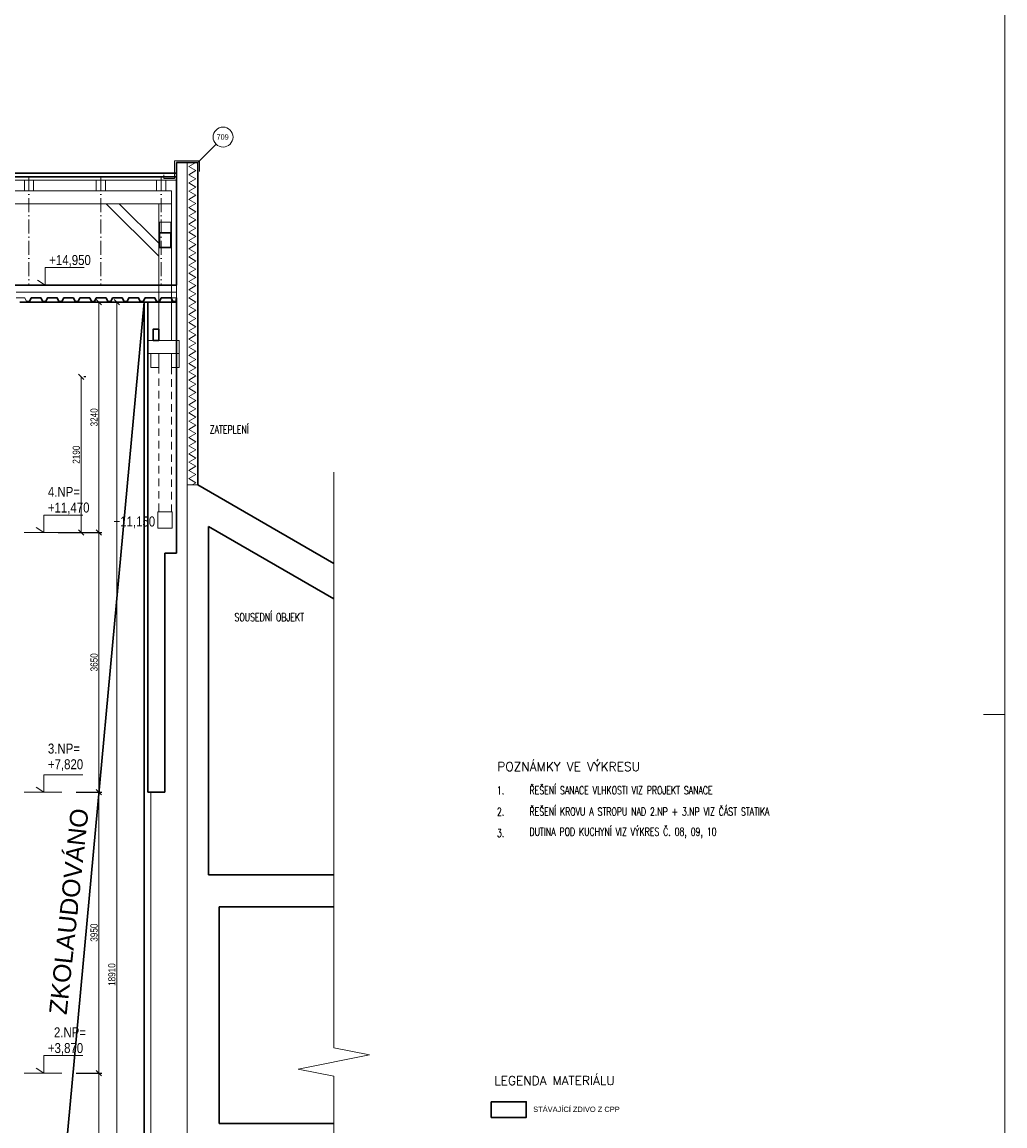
# Model space of a CAD drawing. Header units: millimetres. Extents: x -300958 to -108039, y 30118 to 292543.
# Tile 18 of 256: x -219051 to -205233, y 47496 to 63017. Entities that reach past the tile are written whole.
import ezdxf
from ezdxf.enums import TextEntityAlignment as Align

# ---------------------------------------------------------------- set-up
doc = ezdxf.new("R2010")
doc.units = ezdxf.units.MM
doc.header["$MEASUREMENT"] = 0
doc.linetypes.add('CERCHOVANA1', pattern=[6, 4, -1, 0, -1])
doc.linetypes.add('DGN Style 2', pattern=[879.857395, 527.914437, -351.942958])
doc.layers.get('0').update_dxf_attribs({"lineweight": 13})
doc.layers.get('Defpoints').update_dxf_attribs({"color": 3, "lineweight": 13})
for name, color, linetype, lineweight in [('A_Krokev', 134, 'CERCHOVANA1', 9), ('A_Vodorovné prvky krovu', 133, 'Continuous', 9), ('A_Řezy', 182, 'Continuous', 9), ('dims', 7, 'Continuous', 9), ('ETAPY', 7, 'Continuous', 0), ('legenda', 7, 'Continuous', 13), ('Materiály', 1, 'Continuous', 13), ('navrh', 1, 'Continuous', 9), ('PSV', 7, 'Continuous', 13), ('RAMECEK', 7, 'Continuous', 0), ('tenka', 7, 'Continuous', 13), ('výškové kóty', 7, 'Continuous', 13), ('walls', 7, 'Continuous', 13)]:
    doc.layers.add(name, color=color, linetype=linetype, lineweight=lineweight)
doc.styles.add('GENERATED_STYLE_8', font='arial.ttf')
doc.styles.add('STYLE-0', font='ARIALN.TTF')
doc.styles.add('Style-Arial', font='arial.ttf')
doc.dimstyles.new('arch', dxfattribs={"dimscale": 50, "dimtxt": 2.5, "dimasz": 2.5, "dimexe": 1.25, "dimexo": 0.9, "dimtad": 1, "dimdec": 0, "dimtxsty": 'STYLE-0', "dimblk": 'ARCHTICK', "dimcen": 2.5, "dimadec": 0, "dimazin": 0, "dimtfac": 1, "dimtdec": 0, "dimtmove": 2, "dimatfit": 3, "dimldrblk": 'ARCHTICK', "dimfxl": 0, "dimarcsym": 0})

# ---------------------------------------------------------------- blocks, each defined once
blk = doc.blocks.new('_ArchTick')
at = {"color": 0, "linetype": 'ByBlock', "flags": 128}
blk.add_lwpolyline([(-0.5, -0.5), (0.5, 0.5)], dxfattribs=at)
blk = doc.blocks.new('*D716')
at = {"layer": 'Defpoints', "color": 0, "linetype": 'Continuous'}
for p in [(-218367, 48239), (-218367, 44369), (-217970, 44369)]:
    blk.add_point(p, dxfattribs=at)
at = {"layer": 'dims', "color": 0, "linetype": 'Continuous', "lineweight": -2}
for p, q in [((-218292, 48239), (-217932, 48239)), ((-218292, 44369), (-217932, 44369))]:
    blk.add_line(p, q, dxfattribs=at)
at = {"layer": 'dims', "linetype": 'Continuous', "lineweight": 0}
blk.add_line((-217970, 48239), (-217970, 44369), dxfattribs=at)
at = {"layer": 'dims', "linetype": 'Continuous', "lineweight": 0, "xscale": 75, "yscale": 75, "zscale": 75}
for p, rotation in [((-217970, 48239), 90), ((-217970, 44369), 270)]:
    blk.add_blockref('_ArchTick', p, dxfattribs=dict(at, rotation=rotation))
at = {"layer": 'dims', "color": 0, "linetype": 'Continuous', "insert": (-218039, 46304), "char_height": 100, "attachment_point": 5, "rotation": 90, "style": 'STYLE-0'}
blk.add_mtext('3870', dxfattribs=at)
blk = doc.blocks.new('*D717')
at = {"layer": 'Defpoints', "color": 0, "linetype": 'Continuous'}
for p in [(-218367, 52189), (-218367, 48239), (-217970, 48239)]:
    blk.add_point(p, dxfattribs=at)
at = {"layer": 'dims', "color": 0, "linetype": 'Continuous', "lineweight": -2}
for p, q in [((-218292, 52189), (-217932, 52189)), ((-218292, 48239), (-217932, 48239))]:
    blk.add_line(p, q, dxfattribs=at)
at = {"layer": 'dims', "linetype": 'Continuous', "lineweight": 0}
blk.add_line((-217970, 52189), (-217970, 48239), dxfattribs=at)
at = {"layer": 'dims', "linetype": 'Continuous', "lineweight": 0, "xscale": 75, "yscale": 75, "zscale": 75}
for p, rotation in [((-217970, 52189), 90), ((-217970, 48239), 270)]:
    blk.add_blockref('_ArchTick', p, dxfattribs=dict(at, rotation=rotation))
at = {"layer": 'dims', "color": 0, "linetype": 'Continuous', "insert": (-218039, 50214), "char_height": 100, "attachment_point": 5, "rotation": 90, "style": 'STYLE-0'}
blk.add_mtext('3950', dxfattribs=at)
blk = doc.blocks.new('*D718')
at = {"layer": 'Defpoints', "color": 0, "linetype": 'Continuous'}
for p in [(-218367, 55839), (-218367, 52189), (-217970, 52189)]:
    blk.add_point(p, dxfattribs=at)
at = {"layer": 'dims', "color": 0, "linetype": 'Continuous', "lineweight": -2}
for p, q in [((-218292, 55839), (-217932, 55839)), ((-218292, 52189), (-217932, 52189))]:
    blk.add_line(p, q, dxfattribs=at)
at = {"layer": 'dims', "linetype": 'Continuous', "lineweight": 0}
blk.add_line((-217970, 55839), (-217970, 52189), dxfattribs=at)
at = {"layer": 'dims', "linetype": 'Continuous', "lineweight": 0, "xscale": 75, "yscale": 75, "zscale": 75}
for p, rotation in [((-217970, 55839), 90), ((-217970, 52189), 270)]:
    blk.add_blockref('_ArchTick', p, dxfattribs=dict(at, rotation=rotation))
at = {"layer": 'dims', "color": 0, "linetype": 'Continuous', "insert": (-218039, 54014), "char_height": 100, "attachment_point": 5, "rotation": 90, "style": 'STYLE-0'}
blk.add_mtext('3650', dxfattribs=at)
blk = doc.blocks.new('*D719')
at = {"layer": 'Defpoints', "color": 0, "linetype": 'Continuous'}
for p in [(-217982, 59079), (-218367, 55839), (-217970, 55839)]:
    blk.add_point(p, dxfattribs=at)
at = {"layer": 'dims', "linetype": 'Continuous', "lineweight": 0}
blk.add_line((-217970, 59079), (-217970, 55839), dxfattribs=at)
at = {"layer": 'dims', "color": 0, "linetype": 'Continuous', "lineweight": -2}
for p, q in [((-217907, 59079), (-217932, 59079)), ((-218292, 55839), (-217932, 55839))]:
    blk.add_line(p, q, dxfattribs=at)
at = {"layer": 'dims', "linetype": 'Continuous', "lineweight": 0, "xscale": 75, "yscale": 75, "zscale": 75}
for p, rotation in [((-217970, 59079), 90), ((-217970, 55839), 270)]:
    blk.add_blockref('_ArchTick', p, dxfattribs=dict(at, rotation=rotation))
at = {"layer": 'dims', "color": 0, "linetype": 'Continuous', "insert": (-218039, 57459), "char_height": 100, "attachment_point": 5, "rotation": 90, "style": 'STYLE-0'}
blk.add_mtext('3240', dxfattribs=at)
blk = doc.blocks.new('*D720')
at = {"layer": 'Defpoints', "color": 0, "linetype": 'Continuous'}
for p in [(-218117, 59079), (-218117, 40169), (-217720, 40169)]:
    blk.add_point(p, dxfattribs=at)
at = {"layer": 'dims', "color": 0, "linetype": 'Continuous', "lineweight": -2}
for p, q in [((-218042, 59079), (-217682, 59079)), ((-218042, 40169), (-217682, 40169))]:
    blk.add_line(p, q, dxfattribs=at)
at = {"layer": 'dims', "linetype": 'Continuous', "lineweight": 0}
blk.add_line((-217720, 59079), (-217720, 40169), dxfattribs=at)
at = {"layer": 'dims', "linetype": 'Continuous', "lineweight": 0, "xscale": 75, "yscale": 75, "zscale": 75}
for p, rotation in [((-217720, 59079), 90), ((-217720, 40169), 270)]:
    blk.add_blockref('_ArchTick', p, dxfattribs=dict(at, rotation=rotation))
at = {"layer": 'dims', "color": 0, "linetype": 'Continuous', "insert": (-217789, 49624), "char_height": 100, "attachment_point": 5, "rotation": 90, "style": 'STYLE-0'}
blk.add_mtext('18910', dxfattribs=at)
blk = doc.blocks.new('*D933')
at = {"layer": 'Defpoints', "color": 0, "linetype": 'Continuous'}
for p in [(-218232, 58029), (-218617, 55839), (-218220, 55839)]:
    blk.add_point(p, dxfattribs=at)
at = {"layer": 'dims', "linetype": 'Continuous', "lineweight": 0}
blk.add_line((-218220, 58029), (-218220, 55839), dxfattribs=at)
at = {"layer": 'dims', "color": 0, "linetype": 'Continuous', "lineweight": -2}
for p, q in [((-218157, 58029), (-218182, 58029)), ((-218542, 55839), (-218182, 55839))]:
    blk.add_line(p, q, dxfattribs=at)
at = {"layer": 'dims', "linetype": 'Continuous', "lineweight": 0, "xscale": 75, "yscale": 75, "zscale": 75}
for p, rotation in [((-218220, 58029), 90), ((-218220, 55839), 270)]:
    blk.add_blockref('_ArchTick', p, dxfattribs=dict(at, rotation=rotation))
at = {"layer": 'dims', "color": 0, "linetype": 'Continuous', "insert": (-218289, 56934), "char_height": 100, "attachment_point": 5, "rotation": 90, "style": 'STYLE-0'}
blk.add_mtext('2190', dxfattribs=at)

msp = doc.modelspace()

# ---------------------------------------------------------------- hatches: boundary and pattern name
at = {"layer": 'Materiály', "linetype": 'Continuous'}
h = msp.add_hatch(dxfattribs=at)
h.set_pattern_fill('AR-SAND', color=256, scale=25, style=0)
h.set_pattern_definition([(37.5, (0, 0), (-1.574834, 48.170594), [0, -38, 0, -42.5, 0, -40.625]), (7.5, (0, 0), (44.244418, 70.553652), [0, -20.5, 0, -34.25, 0, -13.125]), (327.5, (-30.75, 0), (77.8535465, 0.141476), [0, -12.5, 0, -45, 0, -58.75]), (317.5, (-30.75, 0), (75.153165, 21.94189), [0, -6.25, 0, -29.5, 0, -33.75])])
h.paths.add_polyline_path([(-219232.6, 40918.8), (-222367.6, 40918.8), (-222367.6, 40798.8), (-219232.6, 40798.8)])
h.paths.add_polyline_path([(-222367.6, 40918.8), (-222542.6, 40918.8), (-222542.6, 40818.8), (-222898.7, 40818.8), (-222898.7, 40798.8), (-222367.6, 40798.8)])
h.paths.add_polyline_path([(-222898.7, 40818.8), (-226502.6, 40818.8), (-226502.6, 40718.8), (-223662.6, 40718.8), (-223662.6, 40798.8), (-222928.9, 40798.8)])
h.paths.add_polyline_path([(-222898.7, 40818.8), (-222928.9, 40798.8), (-222898.7, 40798.8)], flags=17)
h.paths.add_polyline_path([(-226502.6, 40818.8), (-229732.6, 40818.8), (-229732.6, 40718.8), (-226502.6, 40718.8)])
h.paths.add_polyline_path([(-229732.6, 40818.8), (-229982.6, 40818.8), (-229982.6, 40718.8), (-229732.6, 40718.8)])
h.paths.add_polyline_path([(-228618.5, 40586.4), (-228618.5, 40820.6), (-228466.4, 40820.6), (-228466.4, 40586.4)], flags=9)
h.paths.add_polyline_path([(-218115.5, 46156.5), (-218115.5, 46451.1), (-217963.3, 46451.1), (-217963.3, 46156.5)], flags=9)
h.paths.add_polyline_path([(-217865.5, 49448.5), (-217865.5, 49799.1), (-217713.3, 49799.1), (-217713.3, 49448.5)], flags=9)
h.paths.add_polyline_path([(-218115.5, 42671.5), (-218115.5, 42966.1), (-217963.3, 42966.1), (-217963.3, 42671.5)], flags=9)
h.paths.add_polyline_path([(-218115.5, 40575.3), (-218115.5, 40862.2), (-217963.3, 40862.2), (-217963.3, 40575.3)], flags=9)
h.paths.add_polyline_path([(-218136.8, 39800.3), (-218136.8, 40031.2), (-217984.6, 40031.2), (-217984.6, 39800.3)], flags=9)
h.paths.add_polyline_path([(-227176.8, 42400.8), (-227176.8, 42696.8), (-227024.7, 42696.8), (-227024.7, 42400.8)], flags=9)
h.paths.add_polyline_path([(-228618.5, 42400.8), (-228618.5, 42696.8), (-228466.4, 42696.8), (-228466.4, 42400.8)], flags=9)
h.paths.add_polyline_path([(-225570.1, 42355.8), (-225570.1, 42651.8), (-225418, 42651.8), (-225418, 42355.8)], flags=9)
h.paths.add_polyline_path([(-228618.5, 40138.1), (-228618.5, 40369), (-228466.4, 40369), (-228466.4, 40138.1)], flags=9)
h.paths.add_polyline_path([(-223678.5, 45816.5), (-223678.5, 46111.1), (-223526.3, 46111.1), (-223526.3, 45816.5)], flags=9)
h.paths.add_polyline_path([(-223678.5, 42455.8), (-223678.5, 42751.8), (-223526.3, 42751.8), (-223526.3, 42455.8)], flags=9)
h.paths.add_polyline_path([(-223678.5, 44036.7), (-223678.5, 44270.9), (-223526.3, 44270.9), (-223526.3, 44036.7)], flags=9)
h.paths.add_polyline_path([(-223678.5, 41315.7), (-223678.5, 41549.9), (-223526.3, 41549.9), (-223526.3, 41315.7)], flags=9)
h.paths.add_polyline_path([(-227074.3, 39380.3), (-227074.3, 39611.2), (-226922.2, 39611.2), (-226922.2, 39380.3)], flags=9)
h.paths.add_polyline_path([(-225483.3, 56100.3), (-224845.8, 56100.3), (-224845.8, 55862), (-225483.3, 55862)], flags=9)
h.paths.add_polyline_path([(-217799.5, 56100.3), (-217162, 56100.3), (-217162, 55862), (-217799.5, 55862)], flags=9)
h.paths.add_polyline_path([(-222994.5, 41275.8), (-222724.1, 41320.6), (-222749.2, 41471.7), (-223019.5, 41426.9)], flags=9)
h.paths.add_polyline_path([(-224212.8, 59339.5), (-222728.2, 59339.5), (-222728.2, 58991.3), (-224212.8, 58991.3)], flags=9)
h.paths.add_polyline_path([(-230100.7, 59346.6), (-228890.4, 59346.6), (-228890.3, 58998.4), (-230100.7, 58998.4)], flags=9)
h.paths.add_polyline_path([(-227728.3, 39096.1), (-227216.5, 39096.1), (-227216.5, 38857.8), (-227728.3, 38857.8)], flags=9)
h.paths.add_polyline_path([(-229521.5, 42668.8), (-228646.4, 42668.8), (-228646.4, 42177.8), (-229521.5, 42177.8)], flags=9)
h.paths.add_polyline_path([(-229322, 39948.7), (-228810.3, 39948.7), (-228810.3, 39710.5), (-229322, 39710.5)], flags=9)
h.paths.add_polyline_path([(-229285, 39872.4), (-227602.3, 39872.5), (-227602.3, 39524.3), (-229285, 39524.3)], flags=9)
h.paths.add_polyline_path([(-231871.2, 39605.7), (-230192.3, 39605.7), (-230192.3, 38829), (-231871.2, 38829)], flags=9)
h.paths.add_polyline_path([(-229212.6, 39430.4), (-228112.8, 39430.4), (-228112.8, 38939.4), (-229212.6, 38939.4)], flags=9)
h.paths.add_polyline_path([(-233846.9, 39398.6), (-232194.7, 39398.7), (-232194.7, 39050.5), (-233846.9, 39050.5)], flags=9)
h.paths.add_polyline_path([(-229098.4, 54999.1), (-228349.1, 54999.2), (-228349.1, 54793.9), (-229098.4, 54793.8)], flags=9)
h.paths.add_polyline_path([(-229098.4, 55194.7), (-228379.6, 55194.8), (-228379.6, 54989.5), (-229098.4, 54989.4)], flags=9)
h.paths.add_polyline_path([(-211403.8, 40426), (-207613.8, 40426), (-207613.8, 40280), (-211403.8, 40280)], flags=9)
h.paths.add_polyline_path([(-206340.2, 40408.8), (-205613.8, 40408.8), (-205613.8, 40276.4), (-206340.2, 40276.4)], flags=9)
h.paths.add_polyline_path([(-211944.7, 52318), (-208955.3, 52318), (-208955.3, 52112.7), (-211944.6, 52112.6)], flags=9)
h.paths.add_polyline_path([(-212402.3, 52316.9), (-212270.1, 52316.9), (-212270.1, 52111.6), (-212402.3, 52111.6)], flags=9)
h.paths.add_polyline_path([(-212399.3, 52662.7), (-210098.7, 52662.9), (-210098.7, 52433.7), (-212399.3, 52433.6)], flags=9)
h.paths.add_polyline_path([(-220630.7, 56606.8), (-220295.6, 56606.8), (-220295.6, 56393.9), (-220630.7, 56393.9)], flags=9)
h.paths.add_polyline_path([(-223459.2, 56606.8), (-223124.1, 56606.8), (-223124.1, 56393.9), (-223459.2, 56393.9)], flags=9)
h.paths.add_polyline_path([(-227896.5, 56606.8), (-227561.4, 56606.8), (-227561.4, 56393.9), (-227896.5, 56393.9)], flags=9)
h.paths.add_polyline_path([(-212960.2, 39626), (-207707.7, 39626), (-207707.7, 39449.1), (-212960.2, 39449.1)], flags=9)
h.paths.add_polyline_path([(-224446.6, 39806.1), (-223934.8, 39806.1), (-223934.8, 39567.8), (-224446.6, 39567.8)], flags=9)
h.paths.add_polyline_path([(-232371.6, 57607.3), (-232121.2, 57607.3), (-232121.2, 57392.4), (-232371.6, 57392.4)], flags=9)
h.paths.add_polyline_path([(-222875.9, 40785.2), (-222364.2, 40785.2), (-222364.2, 40546.9), (-222875.9, 40546.9)], flags=9)
h.paths.add_polyline_path([(-222765.6, 57706.6), (-222510.3, 57706.6), (-222510.3, 57493.7), (-222765.6, 57493.7)], flags=9)
h.paths.add_polyline_path([(-219976.4, 54526.6), (-219743.2, 54526.6), (-219743.2, 54316.1), (-219976.4, 54316.1)], flags=9)
h.paths.add_polyline_path([(-234807.9, 41176.1), (-234296.1, 41176.1), (-234296.1, 40937.8), (-234807.9, 40937.8)], flags=9)
h.paths.add_polyline_path([(-230316.5, 54706.6), (-230083.2, 54706.6), (-230083.2, 54496.1), (-230316.5, 54496.1)], flags=9)
h.paths.add_polyline_path([(-222765.6, 54656.6), (-222532.4, 54656.6), (-222532.4, 54446.1), (-222765.6, 54446.1)], flags=9)
h.paths.add_polyline_path([(-225469.3, 51678), (-224951.4, 50215.3), (-225305.9, 50089.8), (-225823.8, 51552.5)], flags=9)
h.paths.add_polyline_path([(-224953.9, 47502.8), (-223579.2, 46845.2), (-223741.5, 46506), (-225116.2, 47163.6)], flags=9)
h.paths.add_polyline_path([(-222744.2, 58941.1), (-222105.4, 58941.1), (-222105.4, 58702.8), (-222744.2, 58702.8)], flags=9)
h.paths.add_polyline_path([(-215943.5, 44706.8), (-214705.1, 44706.8), (-214705.1, 44492), (-215943.5, 44492)], flags=9)
h.paths.add_polyline_path([(-215922.4, 44486.1), (-215410.6, 44486.1), (-215410.6, 44247.8), (-215922.4, 44247.8)], flags=9)
h.paths.add_polyline_path([(-212583.5, 43296.6), (-206340.8, 43296.8), (-206340.8, 43091.4), (-212583.5, 43091.3)], flags=9)
h.paths.add_polyline_path([(-211884.3, 45150.9), (-210798.1, 45150.9), (-210798.1, 45035.8), (-211884.3, 45035.8)], flags=9)
h.paths.add_polyline_path([(-212583.9, 41696.2), (-208047.8, 41696.2), (-208047.8, 41490.9), (-212583.9, 41490.8)], flags=9)
h.paths.add_polyline_path([(-212583.9, 41890.3), (-205727.7, 41890.4), (-205727.7, 41685.1), (-212583.9, 41684.9)], flags=9)
h.paths.add_polyline_path([(-212583.5, 42083.9), (-206291.2, 42084.1), (-206291.2, 41878.7), (-212583.5, 41878.6)], flags=9)
h.paths.add_polyline_path([(-212583.5, 42298.8), (-205719.8, 42298.9), (-205719.8, 42093.6), (-212583.5, 42093.5)], flags=9)
h.paths.add_polyline_path([(-212583.5, 42498.8), (-206659.3, 42498.9), (-206659.3, 42293.6), (-212583.5, 42293.5)], flags=9)
h.paths.add_polyline_path([(-212583.5, 42698.8), (-205800.6, 42698.9), (-205800.6, 42493.6), (-212583.5, 42493.5)], flags=9)
h.paths.add_polyline_path([(-212583.5, 42898.8), (-205891.3, 42898.9), (-205891.3, 42693.6), (-212583.5, 42693.5)], flags=9)
h.paths.add_polyline_path([(-212583.5, 43098.8), (-205573.6, 43098.9), (-205573.6, 42893.6), (-212583.5, 42893.5)], flags=9)
h.paths.add_polyline_path([(-212573.1, 43911), (-210695.1, 43911.1), (-210695.1, 43682), (-212573.1, 43681.8)], flags=9)
h.paths.add_polyline_path([(-212583.5, 43499), (-205582.7, 43499.1), (-205582.7, 43293.8), (-212583.5, 43293.6)], flags=9)
h.paths.add_polyline_path([(-212583.5, 43699), (-205754.1, 43699.1), (-205754.1, 43493.8), (-212583.5, 43493.6)], flags=9)
h.paths.add_polyline_path([(-211884, 46664.7), (-211108, 46664.7), (-211108, 46549.6), (-211884, 46549.6)], flags=9)
h.paths.add_polyline_path([(-211884.1, 46291), (-211034.2, 46291), (-211034.2, 46158.3), (-211884.1, 46158.3)], flags=9)
h.paths.add_polyline_path([(-211884.3, 45632.8), (-209796.3, 45632.8), (-209796.3, 45335.4), (-211884.3, 45335.4)], flags=9)
h.paths.add_polyline_path([(-211884.2, 46006.5), (-210395.8, 46006.5), (-210395.8, 45729.8), (-211884.2, 45729.8)], flags=9)
h.paths.add_polyline_path([(-211884, 47038.4), (-210639, 47038.4), (-210639, 46905.7), (-211884, 46905.7)], flags=9)
h.paths.add_polyline_path([(-212528.4, 47501.1), (-210602.8, 47501.2), (-210602.8, 47272), (-212528.4, 47271.9)], flags=9)
h.paths.add_polyline_path([(-234504.8, 39526.1), (-233993, 39526.1), (-233993, 39287.8), (-234504.8, 39287.8)], flags=9)
h.paths.add_polyline_path([(-233114.3, 40874.9), (-232589.7, 40874.9), (-232589.7, 40669.5), (-233114.3, 40669.5)], flags=9)
h.paths.add_polyline_path([(-225389.8, 39975.2), (-224878.1, 39975.2), (-224878.1, 39736.9), (-225389.8, 39736.9)], flags=9)
h.paths.add_polyline_path([(-220079.8, 40765.2), (-219568, 40765.2), (-219568, 40526.9), (-220079.8, 40526.9)], flags=9)
h.paths.add_polyline_path([(-228214.4, 39945.2), (-227702.6, 39945.2), (-227702.6, 39706.9), (-228214.4, 39706.9)], flags=9)
h.paths.add_polyline_path([(-229353, 46153.4), (-229129.3, 46153.4), (-229129.3, 45948.1), (-229353, 45948.1)], flags=9)
h.paths.add_polyline_path([(-229101.5, 45719.1), (-226775, 45719), (-226775, 45513.7), (-229101.5, 45513.8)], flags=9)
h.paths.add_polyline_path([(-229112.9, 46370.7), (-226775, 46370.6), (-226775, 46165.3), (-229112.9, 46165.3)], flags=9)
h.paths.add_polyline_path([(-215953.6, 41926.8), (-214723.9, 41926.8), (-214723.9, 41712), (-215953.6, 41712)], flags=9)
h.paths.add_polyline_path([(-215963.8, 41706.1), (-215452, 41706.1), (-215452, 41467.8), (-215963.8, 41467.8)], flags=9)
h.paths.add_polyline_path([(-234012.5, 43127.9), (-233811.8, 43132.3), (-233807.3, 42927), (-234008, 42922.6)], flags=9)
h.paths.add_polyline_path([(-235655.8, 43597.5), (-234388.3, 43597.6), (-234388.3, 43392.2), (-235655.8, 43392.2)], flags=9)
h.paths.add_polyline_path([(-234259.8, 56606.8), (-233693.9, 56606.8), (-233693.9, 56358.2), (-234259.8, 56358.2)], flags=9)
h.paths.add_polyline_path([(-234259.8, 56386.1), (-233622.3, 56386.1), (-233622.3, 56147.8), (-234259.8, 56147.8)], flags=9)
h.paths.add_polyline_path([(-233571.2, 43395.1), (-233325, 43395.1), (-233325, 43182.1), (-233571.2, 43182.1)], flags=9)
h.paths.add_polyline_path([(-218007.4, 61282.7), (-217166.6, 61282.7), (-217166.6, 60934.5), (-218007.4, 60934.5)], flags=9)
h.paths.add_polyline_path([(-224774, 61282.7), (-223933.3, 61282.7), (-223933.3, 60934.5), (-224774, 60934.5)], flags=9)
h.paths.add_polyline_path([(-234075.4, 44078.9), (-233813.7, 44078.9), (-233813.7, 43873.6), (-234075.4, 43873.6)], flags=9)
h.paths.add_polyline_path([(-234075.4, 44296.1), (-233889.9, 44296.1), (-233889.9, 44090.7), (-234075.4, 44090.7)], flags=9)
h.paths.add_polyline_path([(-235655.8, 44078.9), (-234289.3, 44078.9), (-234289.3, 43873.6), (-235655.8, 43873.6)], flags=9)
h.paths.add_polyline_path([(-235655.8, 44296.1), (-234194, 44296.1), (-234194, 44090.8), (-235655.8, 44090.7)], flags=9)
h.paths.add_polyline_path([(-234075.4, 44513.3), (-233889.9, 44513.3), (-233889.9, 44307.9), (-234075.4, 44307.9)], flags=9)
h.paths.add_polyline_path([(-235655.8, 44513.3), (-234681.7, 44513.3), (-234681.7, 44308), (-235655.8, 44307.9)], flags=9)
h.paths.add_polyline_path([(-235785.4, 44866.2), (-235539.2, 44866.2), (-235539.2, 44656.2), (-235785.4, 44656.2)], flags=9)
h.paths.add_polyline_path([(-228354.8, 46805), (-226775, 46805), (-226775, 46599.7), (-228354.8, 46599.7)], flags=9)
h.paths.add_polyline_path([(-229240.8, 46805), (-229127.6, 46805), (-229127.6, 46599.7), (-229240.8, 46599.7)], flags=9)
h.paths.add_polyline_path([(-226873.1, 47320.6), (-226627.7, 47320.6), (-226627.7, 47110), (-226873.1, 47110)], flags=9)
h.paths.add_polyline_path([(-229278.9, 47022.2), (-229127.6, 47022.2), (-229127.6, 46816.8), (-229278.9, 46816.8)], flags=9)
h.paths.add_polyline_path([(-229379.6, 45936.2), (-229129.3, 45936.2), (-229129.3, 45730.9), (-229379.6, 45730.9)], flags=9)
h.paths.add_polyline_path([(-227878.6, 45936.3), (-226775, 45936.2), (-226775, 45730.9), (-227878.6, 45730.9)], flags=9)
h.paths.add_polyline_path([(-227124.3, 46153.4), (-226775, 46153.4), (-226775, 45948.1), (-227124.3, 45948.1)], flags=9)
h.paths.add_polyline_path([(-228236.7, 46587.8), (-226775, 46587.8), (-226775, 46382.5), (-228236.7, 46382.5)], flags=9)
h.paths.add_polyline_path([(-229036.1, 45501.9), (-226778.1, 45501.9), (-226778.1, 45296.6), (-229036.1, 45296.5)], flags=9)
h.paths.add_polyline_path([(-229017.4, 45284.7), (-226805.2, 45284.7), (-226805.2, 45079.4), (-229017.4, 45079.3)], flags=9)
h.paths.add_polyline_path([(-229377.9, 45284.7), (-229127.6, 45284.7), (-229127.6, 45079.3), (-229377.9, 45079.3)], flags=9)
h.paths.add_polyline_path([(-229377.9, 45501.9), (-229127.6, 45501.9), (-229127.6, 45296.5), (-229377.9, 45296.5)], flags=9)
h.paths.add_polyline_path([(-229236.9, 46587.8), (-229127.6, 46587.8), (-229127.6, 46382.5), (-229237, 46382.5)], flags=9)
h.paths.add_polyline_path([(-229240.8, 45719), (-229127.6, 45719), (-229127.6, 45513.7), (-229240.8, 45513.7)], flags=9)
h.paths.add_polyline_path([(-228709.1, 47022.2), (-226775, 47022.2), (-226775, 46816.8), (-228709.1, 46816.9)], flags=9)
h.paths.add_polyline_path([(-229377.9, 46370.6), (-229127.6, 46370.6), (-229127.6, 46165.3), (-229377.9, 46165.3)], flags=9)
h.paths.add_polyline_path([(-230281.6, 41946.8), (-230036.3, 41946.8), (-230036.3, 41736.3), (-230281.6, 41736.3)], flags=9)
h.paths.add_polyline_path([(-225071.7, 42046.8), (-224825.5, 42046.8), (-224825.5, 41833.9), (-225071.7, 41833.9)], flags=9)
h.paths.add_polyline_path([(-216440.4, 57388.8), (-215794, 57388.8), (-215794, 57183.5), (-216440.4, 57183.5)], flags=9)
h.paths.add_polyline_path([(-218704.2, 59776.1), (-218066.7, 59776.1), (-218066.7, 59537.8), (-218704.2, 59537.8)], flags=9)
h.paths.add_polyline_path([(-227540.8, 61663.4), (-226903.3, 61663.4), (-226903.3, 61425.1), (-227540.8, 61425.1)], flags=9)
h.paths.add_polyline_path([(-230082.8, 61183.8), (-229445.3, 61183.8), (-229445.3, 60945.5), (-230082.8, 60945.5)], flags=9)
h.paths.add_polyline_path([(-221795.9, 56100.3), (-221158.4, 56100.3), (-221158.4, 55862), (-221795.9, 55862)], flags=9)
h.paths.add_polyline_path([(-216092.7, 54751.1), (-214947.1, 54751.1), (-214947.1, 54545.8), (-216092.7, 54545.8)], flags=9)
h.paths.add_polyline_path([(-223347.4, 51527.2), (-222095.2, 50658.8), (-222309.5, 50349.8), (-223561.7, 51218.2)], flags=9)
h.paths.add_polyline_path([(-231266.1, 47456.3), (-229952, 46684.6), (-230142.4, 46360.4), (-231456.5, 47132)], flags=9)
h.paths.add_polyline_path([(-212960.2, 39860.2), (-207827.6, 39860.2), (-207827.6, 39683.2), (-212960.2, 39683.2)], flags=9)
h.paths.add_polyline_path([(-205897.1, 39234.1), (-205613.8, 39234.1), (-205613.8, 39120), (-205897.1, 39120)], flags=9)
h.paths.add_polyline_path([(-212951.3, 40126), (-209962.4, 40126), (-209962.4, 39979.7), (-212951.3, 39979.7)], flags=9)
h.paths.add_polyline_path([(-209332.7, 40726), (-205613.8, 40726), (-205613.8, 40579.7), (-209332.7, 40579.7)], flags=9)
h.paths.add_polyline_path([(-209715.7, 40926), (-205632.2, 40926), (-205632.2, 40779.7), (-209715.7, 40779.7)], flags=9)
h.paths.add_polyline_path([(-207451.3, 40126), (-207002.2, 40126), (-207002.2, 39993.3), (-207451.3, 39993.3)], flags=9)
h.paths.add_polyline_path([(-207451.3, 39251.3), (-206949, 39251.3), (-206949, 39118.6), (-207451.3, 39118.6)], flags=9)
h.paths.add_polyline_path([(-207451.3, 38951.3), (-206583.2, 38951.3), (-206583.2, 38818.6), (-207451.3, 38818.6)], flags=9)
h.paths.add_polyline_path([(-205802.5, 38934.6), (-205607.6, 38934.6), (-205607.6, 38782.4), (-205802.5, 38782.4)], flags=9)
h.paths.add_polyline_path([(-207451.3, 40408.8), (-207057.4, 40408.8), (-207057.4, 40295), (-207451.3, 40295)], flags=9)
h.paths.add_polyline_path([(-212951.3, 39251.3), (-212494.7, 39251.3), (-212494.7, 39118.6), (-212951.3, 39118.6)], flags=9)
h.paths.add_polyline_path([(-212951.3, 40408.8), (-212389.4, 40408.8), (-212389.4, 40293.7), (-212951.3, 40293.7)], flags=9)
h.paths.add_polyline_path([(-212951.3, 40908.8), (-212231.3, 40908.8), (-212231.3, 40793.7), (-212951.3, 40793.7)], flags=9)
h.paths.add_polyline_path([(-207083.8, 40111.1), (-205665.8, 40111.1), (-205665.8, 39742.6), (-207083.8, 39742.6)], flags=9)
h.paths.add_polyline_path([(-212963.9, 39061), (-210629.7, 39061), (-210629.7, 38839.8), (-212963.9, 38839.8)], flags=9)
h.paths.add_polyline_path([(-223048.5, 61571.2), (-222336.1, 61571.2), (-222336.1, 61324.9), (-223048.5, 61324.9)], flags=9)
h.paths.add_polyline_path([(-223048.5, 61350.4), (-222410.9, 61350.4), (-222410.9, 61112.1), (-223048.5, 61112.1)], flags=9)
h.paths.add_polyline_path([(-227733.4, 59870.8), (-227448.4, 60037.6), (-227344.7, 59860.4), (-227629.7, 59693.6)], flags=9)
h.paths.add_polyline_path([(-218637.6, 41946.8), (-218152.4, 41946.8), (-218152.4, 41736.3), (-218637.6, 41736.3)], flags=9)
h.paths.add_polyline_path([(-218722.8, 41726.1), (-218211, 41726.1), (-218211, 41487.8), (-218722.8, 41487.8)], flags=9)
h.paths.add_polyline_path([(-218637.6, 45046.8), (-218143.6, 45046.8), (-218143.6, 44836.3), (-218637.6, 44836.3)], flags=9)
h.paths.add_polyline_path([(-218722.8, 44826.1), (-218159.4, 44826.1), (-218159.4, 44587.8), (-218722.8, 44587.8)], flags=9)
h.paths.add_polyline_path([(-218722.8, 56296.1), (-218085.2, 56296.1), (-218085.2, 56057.8), (-218722.8, 56057.8)], flags=9)
h.paths.add_polyline_path([(-218722.8, 56516.8), (-218213.5, 56516.8), (-218213.5, 56306.8), (-218722.8, 56306.8)], flags=9)
h.paths.add_polyline_path([(-218722.8, 52906.8), (-218218.1, 52906.8), (-218218.1, 52693.9), (-218722.8, 52693.9)], flags=9)
h.paths.add_polyline_path([(-218637.6, 48916.8), (-218130.9, 48916.8), (-218130.9, 48706.3), (-218637.6, 48706.3)], flags=9)
h.paths.add_polyline_path([(-218722.8, 52686.1), (-218174.4, 52686.1), (-218174.4, 52447.8), (-218722.8, 52447.8)], flags=9)
h.paths.add_polyline_path([(-218722.8, 48696.1), (-218174.4, 48696.1), (-218174.4, 48457.8), (-218722.8, 48457.8)], flags=9)
h.paths.add_polyline_path([(-234970, 43183.1), (-234458.3, 43183.1), (-234458.3, 42944.8), (-234970, 42944.8)], flags=9)
h.paths.add_polyline_path([(-222692.2, 56296.1), (-222054.7, 56296.1), (-222054.7, 56057.8), (-222692.2, 56057.8)], flags=9)
h.paths.add_polyline_path([(-222692.2, 56516.8), (-222182.9, 56516.8), (-222182.9, 56306.8), (-222692.2, 56306.8)], flags=9)
h.paths.add_polyline_path([(-231290, 51524.2), (-229952, 50738.4), (-230142.4, 50414.2), (-231480.4, 51199.9)], flags=9)
h.paths.add_polyline_path([(-220079.8, 40126.1), (-219568, 40126.1), (-219568, 39887.8), (-220079.8, 39887.8)], flags=9)
h.paths.add_polyline_path([(-228354.7, 48516.1), (-227806.4, 48516.1), (-227806.4, 48277.8), (-228354.7, 48277.8)], flags=9)
h.paths.add_polyline_path([(-227012.9, 52486.1), (-226464.5, 52486.1), (-226464.5, 52247.8), (-227012.9, 52247.8)], flags=9)
h.paths.add_polyline_path([(-230335.5, 52956.8), (-230088.9, 52956.8), (-230088.9, 52743.9), (-230335.5, 52743.9)], flags=9)
h.paths.add_polyline_path([(-222783.5, 52913.4), (-222536.9, 52913.4), (-222536.9, 52700.5), (-222783.5, 52700.5)], flags=9)
h.paths.add_polyline_path([(-218820.6, 40626.1), (-218308.8, 40626.1), (-218308.8, 40387.8), (-218820.6, 40387.8)], flags=9)
h.paths.add_polyline_path([(-227728.3, 41946.8), (-227243.2, 41946.8), (-227243.2, 41736.3), (-227728.3, 41736.3)], flags=9)
h.paths.add_polyline_path([(-227728.3, 41726.1), (-227216.5, 41726.1), (-227216.5, 41487.8), (-227728.3, 41487.8)], flags=9)
h.paths.add_polyline_path([(-227728.3, 52866.8), (-227223.6, 52866.8), (-227223.6, 52653.9), (-227728.3, 52653.9)], flags=9)
h.paths.add_polyline_path([(-229001, 48916.8), (-228494.4, 48916.8), (-228494.4, 48706.3), (-229001, 48706.3)], flags=9)
h.paths.add_polyline_path([(-228329.7, 45046.8), (-227835.8, 45046.8), (-227835.8, 44836.3), (-228329.7, 44836.3)], flags=9)
h.paths.add_polyline_path([(-227728.3, 52646.1), (-227179.9, 52646.1), (-227179.9, 52407.8), (-227728.3, 52407.8)], flags=9)
h.paths.add_polyline_path([(-229001, 48696.1), (-228452.7, 48696.1), (-228452.7, 48457.8), (-229001, 48457.8)], flags=9)
h.paths.add_polyline_path([(-228329.7, 44826.1), (-227766.4, 44826.1), (-227766.4, 44587.8), (-228329.7, 44587.8)], flags=9)

# ---------------------------------------------------------------- linework, layer by layer
at = {"layer": 'A_Krokev', "ltscale": 50}
for p, q in [((-218954.2, 60843.1), (-218954.2, 59318.8)), ((-217944.2, 60843.1), (-217944.2, 59318.8)), ((-217094.1, 60843.1), (-217094.1, 59318.8))]:
    msp.add_line(p, q, dxfattribs=at)
at = {"layer": 'A_Vodorovné prvky krovu'}
msp.add_line((-224844.3, 60793.1), (-216882.2, 60793.1), dxfattribs=at)
at = {"layer": 'A_Vodorovné prvky krovu', "ltscale": 0.4}
for p, q in [((-224948.5, 60643.1), (-216950.3, 60643.1)), ((-216950.3, 60463.1), (-216950.3, 60643.1)), ((-224948.5, 60463.1), (-216950.3, 60463.1)), ((-217130.3, 59724.9), (-217868.5, 60463.1)), ((-217130.3, 59908.7), (-217684.6, 60463.1))]:
    msp.add_line(p, q, dxfattribs=at)
msp.add_lwpolyline([(-216950.3, 58538.8), (-216950.3, 60463.1), (-217130.3, 60463.1), (-217130.3, 58538.8)], close=True, dxfattribs=at)
msp.add_lwpolyline([(-216960.3, 60053.1), (-217120.3, 60053.1), (-217120.3, 60203.1), (-216960.3, 60203.1), (-216960.3, 60053.1)], dxfattribs=at)
at = {"layer": 'A_Vodorovné prvky krovu', "linetype": 'DGN Style 2', "ltscale": 0.2}
msp.add_lwpolyline([(-216950.3, 56128.8), (-216950.3, 58358.8), (-217130.3, 58358.8), (-217130.3, 56128.8)], close=True, dxfattribs=at)
at = {"layer": 'A_Řezy', "ltscale": 0.4}
for points in [[(-219019.2, 60793.1), (-218889.2, 60793.1), (-218889.2, 60643.1), (-219019.2, 60643.1), (-219019.2, 60793.1)], [(-218009.2, 60793.1), (-217879.2, 60793.1), (-217879.2, 60643.1), (-218009.2, 60643.1), (-218009.2, 60793.1)], [(-217159.1, 60793.1), (-217029.1, 60793.1), (-217029.1, 60643.1), (-217159.1, 60643.1), (-217159.1, 60793.1)]]:
    msp.add_lwpolyline(points, dxfattribs=at)
at = {"layer": 'ETAPY', "linetype": 'Continuous', "lineweight": 30}
msp.add_line((-217332.6, 59078.8), (-219082.6, 40168.8), dxfattribs=at)
at = {"layer": 'Materiály', "linetype": 'Continuous'}
for p, q in [((-217282.6, 58538.8), (-216840.3, 58538.8)), ((-216840.3, 58358.8), (-216840.3, 58538.8)), ((-217282.6, 58358.8), (-216840.3, 58358.8)), ((-217242.6, 48238.8), (-217232.6, 40168.8))]:
    msp.add_line(p, q, dxfattribs=at)
at = {"layer": 'Materiály', "linetype": 'Continuous', "flags": 128}
for points in [[(-216607.2, 61043.1), (-216707.2, 60985.4), (-216707.2, 60985.4), (-216607.2, 60927.6), (-216707.2, 60869.9), (-216607.2, 60812.1), (-216707.2, 60754.4), (-216607.2, 60696.7), (-216707.2, 60638.9), (-216607.2, 60581.2), (-216707.2, 60523.5), (-216607.2, 60465.7), (-216707.2, 60408), (-216607.2, 60350.3), (-216707.2, 60292.5), (-216607.2, 60234.8), (-216707.2, 60177.1), (-216607.2, 60119.3), (-216707.2, 60061.6), (-216607.2, 60003.9), (-216707.2, 59946.1), (-216607.2, 59888.4), (-216707.2, 59830.7), (-216607.2, 59772.9), (-216707.2, 59715.2), (-216607.2, 59657.4), (-216707.2, 59599.7), (-216607.2, 59542), (-216707.2, 59484.2), (-216607.2, 59426.5), (-216707.2, 59368.8), (-216607.2, 59311), (-216707.2, 59253.3), (-216607.2, 59195.6), (-216707.2, 59137.8), (-216607.2, 59080.1), (-216707.2, 59022.4), (-216607.2, 58964.6), (-216707.2, 58906.9), (-216607.2, 58849.2), (-216707.2, 58791.4), (-216607.2, 58733.7), (-216707.2, 58676), (-216607.2, 58618.2), (-216707.2, 58560.5), (-216607.2, 58502.7), (-216707.2, 58445), (-216607.2, 58387.3), (-216707.2, 58329.5), (-216607.2, 58271.8), (-216607.2, 58271.8)], [(-219132.6, 59218.8), (-216882.2, 59218.8), (-216882.2, 59137.5), (-217093.4, 59137.5), (-217117.7, 59088.8), (-217160.2, 59088.8), (-217184.6, 59137.5), (-217322.1, 59137.5), (-217346.5, 59088.8), (-217389, 59088.8), (-217413.4, 59137.5), (-217550.9, 59137.5), (-217575.2, 59088.8), (-217617.7, 59088.8), (-217642.1, 59137.5), (-217779.6, 59137.5), (-217804, 59088.8), (-217846.5, 59088.8), (-217870.9, 59137.5), (-218008.4, 59137.5), (-218032.7, 59088.8), (-218075.2, 59088.8), (-218099.6, 59137.5), (-218237.1, 59137.5), (-218261.5, 59088.8), (-218304, 59088.8), (-218328.4, 59137.5), (-218465.9, 59137.5), (-218490.2, 59088.8), (-218532.7, 59088.8), (-218557.1, 59137.5), (-218694.6, 59137.5), (-218719, 59088.8), (-218761.5, 59088.8), (-218785.9, 59137.5), (-218923.4, 59137.5), (-218947.7, 59088.8), (-218990.2, 59088.8), (-219014.6, 59137.5), (-219132.6, 59137.5)], [(-216659.4, 56509.6), (-216607.2, 56539.8), (-216707.2, 56597.5), (-216607.2, 56655.2), (-216707.2, 56713), (-216607.2, 56770.7), (-216707.2, 56828.4), (-216607.2, 56886.2), (-216707.2, 56943.9), (-216607.2, 57001.6), (-216707.2, 57059.4), (-216607.2, 57117.1), (-216707.2, 57174.8), (-216607.2, 57232.6), (-216707.2, 57290.3), (-216607.2, 57348), (-216707.2, 57405.8), (-216607.2, 57463.5), (-216707.2, 57521.3), (-216607.2, 57579), (-216707.2, 57636.7), (-216607.2, 57694.5), (-216707.2, 57752.2), (-216607.2, 57809.9), (-216707.2, 57867.7), (-216607.2, 57925.4), (-216707.2, 57983.1), (-216607.2, 58040.9), (-216707.2, 58098.6), (-216607.2, 58156.3), (-216707.2, 58214.1), (-216607.2, 58271.8), (-216607.2, 58271.8)]]:
    msp.add_lwpolyline(points, dxfattribs=at)
at = {"layer": 'navrh', "linetype": 'Continuous', "lineweight": 30}
for p, q in [((-216732.2, 61043.1), (-216582.2, 61043.1)), ((-216582.2, 56509.6), (-216582.2, 61043.1)), ((-224857.6, 60893.1), (-216882.2, 60893.1)), ((-224844.3, 60843.1), (-216882.2, 60843.1))]:
    msp.add_line(p, q, dxfattribs=at)
at = {"layer": 'navrh', "linetype": 'Continuous', "lineweight": 30, "flags": 128}
msp.add_lwpolyline([(-217210.3, 58538.8), (-217130.3, 58538.8), (-217130.3, 58698.8), (-217210.3, 58698.8), (-217210.3, 58538.8)], dxfattribs=at)
at = {"layer": 'PSV', "linetype": 'Continuous', "lineweight": 0}
msp.add_line((-216582.2, 61043.1), (-216324.5, 61300.8), dxfattribs=at)
msp.add_circle((-216225.4, 61399.9), 140.1, dxfattribs=at)
at = {"layer": 'RAMECEK', "linetype": 'Continuous', "lineweight": 0}
msp.add_line((-205232.6, 53282.5), (-205532.6, 53282.5), dxfattribs=at)
at = {"layer": 'RAMECEK', "linetype": 'Continuous', "lineweight": 0, "flags": 128}
msp.add_lwpolyline([(-236732.6, 38432.5), (-205232.6, 38432.5), (-205232.6, 63182.5), (-236732.6, 63182.5)], close=True, dxfattribs=at)
at = {"layer": 'tenka', "linetype": 'Continuous'}
for p, q in [((-216732.2, 52188.8), (-216732.2, 61043.1)), ((-216882.2, 59318.8), (-216882.2, 59218.8)), ((-214667.6, 56687.7), (-214667.6, 48594.6)), ((-216582.2, 56509.6), (-216732.2, 56509.6)), ((-217242.6, 48238.8), (-217242.6, 52188.8)), ((-216732.2, 40468.8), (-216732.2, 52188.8)), ((-214667.6, 48594.6), (-214167.6, 48494.6)), ((-214167.6, 48494.6), (-215167.6, 48294.6)), ((-215167.6, 48294.6), (-214667.6, 48194.6)), ((-214667.6, 48194.6), (-214667.6, 40690.2))]:
    msp.add_line(p, q, dxfattribs=at)
at = {"layer": 'tenka', "linetype": 'Continuous', "flags": 128}
for points in [[(-216557.2, 60918.1), (-216557.2, 61068.1), (-216907.2, 61068.1), (-216907.2, 60818.1), (-217057.2, 60818.1), (-217057.2, 60868.1)], [(-217082.6, 59078.8), (-218832.6, 59078.8)], [(-217140.3, 56128.8), (-216940.3, 56128.8), (-216940.3, 55898.8), (-217140.3, 55898.8), (-217140.3, 56128.8)]]:
    msp.add_lwpolyline(points, dxfattribs=at)
at = {"layer": 'tenka', "linetype": 'Continuous'}
for points in [[(-217240.3, 58358.8), (-217130.3, 58358.8), (-217130.3, 58158.8), (-217240.3, 58158.8)], [(-216950.3, 58158.8), (-216840.3, 58158.8), (-216840.3, 58358.8), (-216950.3, 58358.8)]]:
    msp.add_lwpolyline(points, close=True, dxfattribs=at)
at = {"layer": 'výškové kóty', "linetype": 'DGN Style 2', "lineweight": 0}
for p, q in [((-218152.3, 59318.8), (-218701, 59318.8)), ((-219019.9, 55838.8), (-218471.2, 55838.8)), ((-219019.9, 52188.8), (-218471.2, 52188.8)), ((-219019.9, 48238.8), (-218471.2, 48238.8))]:
    msp.add_line(p, q, dxfattribs=at)
at = {"layer": 'výškové kóty', "linetype": 'Continuous', "lineweight": 0, "flags": 128}
for points in [[(-218178.3, 59564.2), (-218727, 59564.2), (-218727, 59318.8), (-218833.4, 59389.2)], [(-218196.8, 56084.2), (-218745.5, 56084.2), (-218745.5, 55838.8), (-218852, 55909.2)], [(-218196.8, 52434.2), (-218745.5, 52434.2), (-218745.5, 52188.8), (-218852, 52259.2)], [(-218196.8, 48484.2), (-218745.5, 48484.2), (-218745.5, 48238.8), (-218852, 48309.2)]]:
    msp.add_lwpolyline(points, dxfattribs=at)
at = {"layer": 'walls', "linetype": 'Continuous', "lineweight": 30}
for p, q in [((-216732.2, 61043.1), (-216882.2, 61043.1)), ((-216882.2, 59318.8), (-216882.2, 61043.1)), ((-216882.2, 59318.8), (-219232.6, 59318.8)), ((-219082.6, 59078.8), (-216882.2, 59078.8)), ((-217332.6, 59078.8), (-217332.6, 40168.8)), ((-217282.6, 59078.8), (-217282.6, 52188.8)), ((-216882.2, 55548.8), (-216882.2, 59078.8)), ((-216582.2, 56509.6), (-214667.6, 55404.2)), ((-216432.2, 51028.8), (-216432.2, 55926.5)), ((-216432.2, 55926.5), (-214667.6, 54907.7)), ((-216882.2, 55548.8), (-217042.6, 55548.8)), ((-217042.6, 52188.8), (-217042.6, 55548.8)), ((-217282.6, 52188.8), (-217042.6, 52188.8)), ((-214667.6, 51028.8), (-216432.2, 51028.8)), ((-214667.6, 50578.8), (-216282.2, 50578.8)), ((-216282.2, 47528.8), (-216282.2, 50578.8)), ((-214667.6, 47528.8), (-216282.2, 47528.8))]:
    msp.add_line(p, q, dxfattribs=at)
at = {"layer": 'walls', "linetype": 'Continuous', "lineweight": 30, "flags": 128}
for points in [[(-216960.3, 59846.1), (-217120.3, 59846.1), (-217120.3, 60053.1), (-216960.3, 60053.1), (-216960.3, 59846.1)], [(-218990.2, 59088.8), (-218952.6, 59088.8), (-218947.7, 59088.8), (-218923.4, 59137.5), (-218785.9, 59137.5), (-218761.5, 59088.8), (-218719, 59088.8), (-218694.6, 59137.5), (-218557.1, 59137.5), (-218532.7, 59088.8), (-218490.2, 59088.8), (-218465.9, 59137.5), (-218328.4, 59137.5), (-218304, 59088.8), (-218261.5, 59088.8), (-218237.1, 59137.5), (-218099.6, 59137.5), (-218075.2, 59088.8), (-218032.7, 59088.8), (-218008.4, 59137.5), (-217870.9, 59137.5), (-217846.5, 59088.8), (-217804, 59088.8), (-217779.6, 59137.5), (-217642.1, 59137.5), (-217617.7, 59088.8), (-217575.2, 59088.8), (-217550.9, 59137.5), (-217413.4, 59137.5)], [(-218761.5, 59088.8), (-218723.8, 59088.8), (-218719, 59088.8), (-218694.6, 59137.5), (-218557.1, 59137.5), (-218532.7, 59088.8), (-218490.2, 59088.8), (-218465.9, 59137.5), (-218328.4, 59137.5), (-218304, 59088.8), (-218261.5, 59088.8), (-218237.1, 59137.5), (-218099.6, 59137.5), (-218075.2, 59088.8), (-218032.7, 59088.8), (-218008.4, 59137.5), (-217870.9, 59137.5), (-217846.5, 59088.8), (-217804, 59088.8), (-217779.6, 59137.5), (-217642.1, 59137.5), (-217617.7, 59088.8), (-217575.2, 59088.8), (-217550.9, 59137.5), (-217413.4, 59137.5), (-217389, 59088.8), (-217346.5, 59088.8), (-217322.1, 59137.5), (-217184.6, 59137.5), (-217160.2, 59088.8), (-217117.7, 59088.8), (-217093.4, 59137.5), (-216955.9, 59137.5), (-216931.5, 59088.8), (-216889, 59088.8), (-216882.2, 59137.5), (-216882.2, 59137.5), (-216882.2, 59078.8), (-216882.2, 59078.8)]]:
    msp.add_lwpolyline(points, dxfattribs=at)
msp.add_lwpolyline([(-212454.1, 47836.9), (-211962, 47836.9), (-211962, 47615), (-212454.1, 47615)], close=True, dxfattribs=at)

# ---------------------------------------------------------------- texts
at = {"layer": 'ETAPY', "linetype": 'Continuous', "lineweight": 30, "insert": (-218673.5, 49078), "char_height": 250, "width": 3004.032, "attachment_point": 1, "rotation": 83.89399, "style": 'GENERATED_STYLE_8'}
msp.add_mtext('\\A1;ZKOLAUDOVÁNO', dxfattribs=at)
at = {"layer": 'legenda', "linetype": 'Continuous', "lineweight": 0}
for s, insert, char_height, attachment_point, rotation, line_spacing_factor, style in [('{\\Fromans|c238;\\W0.71429;ZATEPLENÍ}', (-216412.4, 57286.1), 112, 4, 0.00116, 0.765173, 'Style-Arial'), ('{\\Fromans|c238;\\W0.71429;SOUSEDNÍ OBJEKT}', (-216064.7, 54648.4), 112, 4, 0.00116, 0.765173, 'Style-Arial'), ('\\Fromans.shx;POZNÁMKY VE VÝKRESU', (-212368, 52548.2), 125, 4, 0.00406, 0.809677, 'GENERATED_STYLE_8'), ('{\\Fromans|c238;\\W0.71429;ŘEŠENÍ SANACE VLHKOSTI VIZ PROJEKT SANACE}', (-211916.7, 52215.3), 112, 4, 0.00116, 0.809677, 'Style-Arial'), ('\\Fromans.shx;\\H1.000000x;\\W0.714286;1.', (-212374.3, 52214.2), 112, 4, 0.00116, 0.765173, 'Style-Arial'), ('{\\Fromans|c238;\\W0.71429;ŘEŠENÍ KROVU A STROPU NAD 2.NP + 3.NP VIZ ČÁST STATIKA}', (-211916.7, 51915.3), 112, 4, 0.00116, 0.809677, 'Style-Arial'), ('{\\Fromans|c238;\\W0.71429;2\\Fromans|c0;.}', (-212374.3, 51914.2), 112, 4, 0.00116, 0.765173, 'Style-Arial'), ('{\\Fromans|c238;\\W0.71429;DUTINA POD KUCHYNÍ VIZ VÝKRES Č. 08, 09, 10}', (-211916.7, 51615.3), 112, 4, 0.00116, 0.809677, 'Style-Arial'), ('{\\Fromans|c238;\\W0.71429;3\\Fromans|c0;.}', (-212374.3, 51614.2), 112, 4, 0.00116, 0.765173, 'Style-Arial'), ('\\Fromans.shx;LEGENDA MATERIÁLU', (-211565.6, 48133.9), 125, 5, 0.00406, 0.809677, 'GENERATED_STYLE_8')]:
    msp.add_mtext(s, dxfattribs=dict(at, insert=insert, char_height=char_height, attachment_point=attachment_point, rotation=rotation, line_spacing_factor=line_spacing_factor, style=style))
at = {"layer": 'legenda', "linetype": 'Continuous', "lineweight": 0, "insert": (-211865.2, 47767), "char_height": 75, "width": 1711.466, "attachment_point": 1, "style": 'GENERATED_STYLE_8'}
msp.add_mtext('STÁVAJÍCÍ ZDIVO Z CPP', dxfattribs=at)
at = {"layer": 'PSV', "linetype": 'Continuous', "lineweight": 0, "style": 'STYLE-0'}
msp.add_text('709', height=75, dxfattribs=at).set_placement((-216231.8, 61400.8), align=Align.MIDDLE_CENTER)
at = {"layer": 'výškové kóty', "linetype": 'Continuous', "lineweight": 0, "char_height": 140, "width": 1046.843, "attachment_point": 1, "style": 'STYLE-0'}
for s, insert in [('+14,950', (-218669.2, 59741.1)), ('4.NP=', (-218687.8, 56481.8)), ('+11,470', (-218687.8, 56261.1)), ('+11,150', (-217764.5, 56065.3)), ('3.NP=', (-218687.8, 52871.8)), ('+7,820', (-218687.8, 52651.1)), ('2.NP=', (-218602.6, 48881.8)), ('+3,870', (-218687.8, 48661.1))]:
    msp.add_mtext(s, dxfattribs=dict(at, insert=insert))

# ---------------------------------------------------------------- dimensions: what is measured, and where the dimension line sits
at = {"layer": 'dims', "linetype": 'Continuous'}
for base, p1, p2, picture, middle in [((-217969.6, 55838.8), (-217982.4, 59078.8), (-218366.6, 55838.8), '*D719', (-218039.4, 57458.8)), ((-217719.6, 40168.8), (-218116.6, 59078.8), (-218116.6, 40168.8), '*D720', (-217789.4, 49623.8)), ((-218219.6, 55838.8), (-218232.4, 58028.8), (-218616.6, 55838.8), '*D933', (-218289.4, 56933.8)), ((-217969.6, 52188.8), (-218366.6, 55838.8), (-218366.6, 52188.8), '*D718', (-218039.4, 54013.8)), ((-217969.6, 48238.8), (-218366.6, 52188.8), (-218366.6, 48238.8), '*D717', (-218039.4, 50213.8)), ((-217969.6, 44368.8), (-218366.6, 48238.8), (-218366.6, 44368.8), '*D716', (-218039.4, 46303.8))]:
    dim = msp.add_linear_dim(base=base, p1=p1, p2=p2, angle=90, dimstyle='arch', override={"dimtxt": 2, "dimasz": 1.5, "dimexe": 0.75, "dimexo": 1.5, "dimgap": 0.375, "dimcen": 0.05, "dimclrd": 256, "dimlwd": 0}, dxfattribs=at)
    dim.commit()
    dim.dimension.update_dxf_attribs({"geometry": picture, "text_midpoint": middle})

doc.saveas('drawing.dxf')
